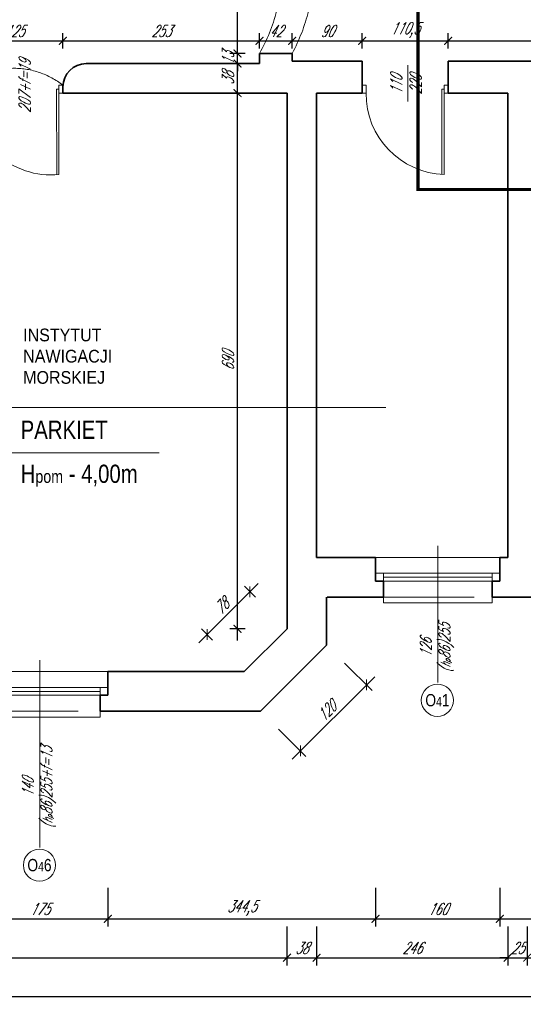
# Model space of a CAD drawing. Header units: millimetres. Extents: x 402 to 79005, y -7782 to 89952.
# Tile 56 of 256: x 25278 to 25926, y 13392 to 14660. Entities that reach past the tile are written whole.
import ezdxf

# ---------------------------------------------------------------- set-up
doc = ezdxf.new("R2010")
doc.units = ezdxf.units.MM
doc.header["$LTSCALE"] = 10
doc.linetypes.add('DASHED', pattern=[19.05, 12.7, -6.35])
doc.layers.get('0').update_dxf_attribs({"lineweight": 0})
doc.layers.get('Defpoints').update_dxf_attribs({"color": 253})
for name, color, linetype, lineweight in [('01 parter - ściany', 253, 'Continuous', 35), ('03-01_okna', 253, 'Continuous', 15), ('03_drzwi', 253, 'Continuous', 15), ('04-1_widok', 253, 'Continuous', 5), ('04-2_nad', 253, 'DASHED', 5), ('05-01_wymiary', 253, 'Continuous', 5), ('05-03_opis', 253, 'Continuous', 5), ('0_A_GRANICA OPRACOWANIA', 1, 'Continuous', 0)]:
    doc.layers.add(name, color=color, linetype=linetype, lineweight=lineweight)
doc.styles.add('ariel', font='ARIAL.TTF', dxfattribs={"width": 0.8})
doc.styles.add('ariel_wym', font='simplex.shx', dxfattribs={"width": 0.65, "oblique": 25})
doc.dimstyles.new('ariel 50', dxfattribs={"dimtxt": 15, "dimasz": 10, "dimexe": 10, "dimexo": 0, "dimgap": 5, "dimtad": 1, "dimdec": 1, "dimrnd": 0.5, "dimtxsty": 'ariel_wym', "dimblk": 'ARCHTICK', "dimcen": 2.5, "dimdle": 15, "dimazin": 0, "dimtfac": 1, "dimtdec": 1, "dimtix": 1, "dimtmove": 0, "dimatfit": 3, "dimldrblk": 'DOT', "dimfxl": 0, "dimarcsym": 0})
doc.dimstyles.new('ariel 50 wnętrze', dxfattribs={"dimtxt": 15, "dimasz": 10, "dimexe": 10, "dimexo": 0, "dimgap": 5, "dimtad": 1, "dimdec": 1, "dimrnd": 0.5, "dimtxsty": 'ariel_wym', "dimblk": 'ARCHTICK', "dimcen": 2.5, "dimdle": 15, "dimazin": 0, "dimtfac": 1, "dimtdec": 1, "dimtix": 1, "dimtmove": 0, "dimatfit": 3, "dimldrblk": 'DOT', "dimfxl": 0, "dimarcsym": 0})

# ---------------------------------------------------------------- blocks, each defined once
blk = doc.blocks.new('_ArchTick')
at = {"color": 0, "linetype": 'ByBlock', "const_width": 0.15}
blk.add_lwpolyline([(-0.5, -0.5), (0.5, 0.5)], dxfattribs=at)
blk = doc.blocks.new('*D3100')
at = {"layer": '05-01_wymiary', "color": 0, "lineweight": -2}
for p, q in [((25216.7, 13541.9), (25216.7, 13491.9)), ((25391.7, 13541.9), (25391.7, 13491.9)), ((25201.7, 13501.9), (25406.7, 13501.9))]:
    blk.add_line(p, q, dxfattribs=at)
at = {"layer": 'Defpoints', "color": 0, "lineweight": 0}
for p in [(25216.7, 13820.4), (25391.7, 13820.4), (25391.7, 13501.9)]:
    blk.add_point(p, dxfattribs=at)
at = {"layer": '05-01_wymiary', "color": 0, "lineweight": -2, "xscale": 10, "yscale": 10, "zscale": 10, "rotation": 180}
blk.add_blockref('_ArchTick', (25216.7, 13501.9), dxfattribs=at)
at = {"layer": '05-01_wymiary', "color": 0, "lineweight": -2, "xscale": 10, "yscale": 10, "zscale": 10}
blk.add_blockref('_ArchTick', (25391.7, 13501.9), dxfattribs=at)
at = {"layer": '05-01_wymiary', "color": 0, "insert": (25304.2, 13514.4), "char_height": 15, "attachment_point": 5, "style": 'ariel_wym'}
blk.add_mtext('175', dxfattribs=at)
blk = doc.blocks.new('_Dot')
at = {"color": 0, "linetype": 'ByBlock', "lineweight": -2}
blk.add_line((-0.5, 0), (-1, 0), dxfattribs=at)
at = {"color": 0, "linetype": 'ByBlock', "const_width": 0.5}
blk.add_lwpolyline([(-0.25, 0, 1), (0.25, 0, 1)], format="xyb", close=True, dxfattribs=at)
blk = doc.blocks.new('*D3101')
at = {"layer": '05-01_wymiary', "color": 0, "lineweight": -2}
for p, q in [((25391.7, 13541.9), (25391.7, 13491.9)), ((25736.2, 13541.9), (25736.2, 13491.9)), ((25376.7, 13501.9), (25751.2, 13501.9))]:
    blk.add_line(p, q, dxfattribs=at)
at = {"layer": 'Defpoints', "color": 0, "lineweight": 0}
for p in [(25736.2, 13967.4), (25391.7, 13820.4), (25736.2, 13501.9)]:
    blk.add_point(p, dxfattribs=at)
at = {"layer": '05-01_wymiary', "color": 0, "lineweight": -2, "xscale": 10, "yscale": 10, "zscale": 10, "rotation": 180}
blk.add_blockref('_ArchTick', (25391.7, 13501.9), dxfattribs=at)
at = {"layer": '05-01_wymiary', "color": 0, "lineweight": -2, "xscale": 10, "yscale": 10, "zscale": 10}
blk.add_blockref('_ArchTick', (25736.2, 13501.9), dxfattribs=at)
at = {"layer": '05-01_wymiary', "color": 0, "insert": (25564, 13515.8), "char_height": 15, "attachment_point": 5, "style": 'ariel_wym'}
blk.add_mtext('344,5', dxfattribs=at)
blk = doc.blocks.new('*D3102')
at = {"layer": '05-01_wymiary', "color": 0, "lineweight": -2}
for p, q in [((25736.2, 13541.9), (25736.2, 13491.9)), ((25896.2, 13541.9), (25896.2, 13491.9)), ((25721.2, 13501.9), (25911.2, 13501.9))]:
    blk.add_line(p, q, dxfattribs=at)
at = {"layer": 'Defpoints', "color": 0, "lineweight": 0}
for p in [(25736.2, 13967.4), (25896.2, 13967.4), (25896.2, 13501.9)]:
    blk.add_point(p, dxfattribs=at)
at = {"layer": '05-01_wymiary', "color": 0, "lineweight": -2, "xscale": 10, "yscale": 10, "zscale": 10, "rotation": 180}
blk.add_blockref('_ArchTick', (25736.2, 13501.9), dxfattribs=at)
at = {"layer": '05-01_wymiary', "color": 0, "lineweight": -2, "xscale": 10, "yscale": 10, "zscale": 10}
blk.add_blockref('_ArchTick', (25896.2, 13501.9), dxfattribs=at)
at = {"layer": '05-01_wymiary', "color": 0, "insert": (25816.2, 13514.4), "char_height": 15, "attachment_point": 5, "style": 'ariel_wym'}
blk.add_mtext('160', dxfattribs=at)
blk = doc.blocks.new('*D3103')
at = {"layer": '05-01_wymiary', "color": 0, "lineweight": -2}
for p, q in [((25896.2, 13541.9), (25896.2, 13491.9)), ((26071.2, 13541.9), (26071.2, 13491.9)), ((25881.2, 13501.9), (26086.2, 13501.9))]:
    blk.add_line(p, q, dxfattribs=at)
at = {"layer": 'Defpoints', "color": 0, "lineweight": 0}
for p in [(25896.2, 13967.4), (26071.2, 13967.4), (26071.2, 13501.9)]:
    blk.add_point(p, dxfattribs=at)
at = {"layer": '05-01_wymiary', "color": 0, "lineweight": -2, "xscale": 10, "yscale": 10, "zscale": 10, "rotation": 180}
blk.add_blockref('_ArchTick', (25896.2, 13501.9), dxfattribs=at)
at = {"layer": '05-01_wymiary', "color": 0, "lineweight": -2, "xscale": 10, "yscale": 10, "zscale": 10}
blk.add_blockref('_ArchTick', (26071.2, 13501.9), dxfattribs=at)
at = {"layer": '05-01_wymiary', "color": 0, "insert": (25983.7, 13514.4), "char_height": 15, "attachment_point": 5, "style": 'ariel_wym'}
blk.add_mtext('175', dxfattribs=at)
blk = doc.blocks.new('*D3125')
at = {"layer": '05-01_wymiary', "color": 0, "lineweight": -2}
for p, q in [((24196.2, 13491.9), (24196.2, 13441.9)), ((25622.2, 13491.9), (25622.2, 13441.9)), ((24181.2, 13451.9), (25637.2, 13451.9))]:
    blk.add_line(p, q, dxfattribs=at)
at = {"layer": 'Defpoints', "color": 0, "lineweight": 0}
for p in [(24196.2, 13875.5), (25622.2, 13875.5), (25622.2, 13451.9)]:
    blk.add_point(p, dxfattribs=at)
at = {"layer": '05-01_wymiary', "color": 0, "lineweight": -2, "xscale": 10, "yscale": 10, "zscale": 10, "rotation": 180}
blk.add_blockref('_ArchTick', (24196.2, 13451.9), dxfattribs=at)
at = {"layer": '05-01_wymiary', "color": 0, "lineweight": -2, "xscale": 10, "yscale": 10, "zscale": 10}
blk.add_blockref('_ArchTick', (25622.2, 13451.9), dxfattribs=at)
at = {"layer": '05-01_wymiary', "color": 0, "insert": (24909.2, 13464.4), "char_height": 15, "attachment_point": 5, "style": 'ariel_wym'}
blk.add_mtext('1426', dxfattribs=at)
blk = doc.blocks.new('*D3126')
at = {"layer": '05-01_wymiary', "color": 0, "lineweight": -2}
for p, q in [((25622.2, 13491.9), (25622.2, 13441.9)), ((25660.2, 13491.9), (25660.2, 13441.9)), ((25607.2, 13451.9), (25675.2, 13451.9))]:
    blk.add_line(p, q, dxfattribs=at)
at = {"layer": 'Defpoints', "color": 0, "lineweight": 0}
for p in [(25660.2, 13967.4), (25622.2, 13875.5), (25660.2, 13451.9)]:
    blk.add_point(p, dxfattribs=at)
at = {"layer": '05-01_wymiary', "color": 0, "lineweight": -2, "xscale": 10, "yscale": 10, "zscale": 10, "rotation": 180}
blk.add_blockref('_ArchTick', (25622.2, 13451.9), dxfattribs=at)
at = {"layer": '05-01_wymiary', "color": 0, "lineweight": -2, "xscale": 10, "yscale": 10, "zscale": 10}
blk.add_blockref('_ArchTick', (25660.2, 13451.9), dxfattribs=at)
at = {"layer": '05-01_wymiary', "color": 0, "insert": (25641.2, 13464.4), "char_height": 15, "attachment_point": 5, "style": 'ariel_wym'}
blk.add_mtext('38', dxfattribs=at)
blk = doc.blocks.new('*D3127')
at = {"layer": '05-01_wymiary', "color": 0, "lineweight": -2}
for p, q in [((25660.2, 13491.9), (25660.2, 13441.9)), ((25906.2, 13491.9), (25906.2, 13441.9)), ((25645.2, 13451.9), (25921.2, 13451.9))]:
    blk.add_line(p, q, dxfattribs=at)
at = {"layer": 'Defpoints', "color": 0, "lineweight": 0}
for p in [(25660.2, 13967.4), (25906.2, 13967.4), (25906.2, 13451.9)]:
    blk.add_point(p, dxfattribs=at)
at = {"layer": '05-01_wymiary', "color": 0, "lineweight": -2, "xscale": 10, "yscale": 10, "zscale": 10, "rotation": 180}
blk.add_blockref('_ArchTick', (25660.2, 13451.9), dxfattribs=at)
at = {"layer": '05-01_wymiary', "color": 0, "lineweight": -2, "xscale": 10, "yscale": 10, "zscale": 10}
blk.add_blockref('_ArchTick', (25906.2, 13451.9), dxfattribs=at)
at = {"layer": '05-01_wymiary', "color": 0, "insert": (25783.2, 13464.4), "char_height": 15, "attachment_point": 5, "style": 'ariel_wym'}
blk.add_mtext('246', dxfattribs=at)
blk = doc.blocks.new('*D3128')
at = {"layer": '05-01_wymiary', "color": 0, "lineweight": -2}
for p, q in [((25906.2, 13491.9), (25906.2, 13441.9)), ((25931.2, 13491.9), (25931.2, 13441.9)), ((25906.2, 13451.9), (25896.2, 13451.9)), ((25906.2, 13451.9), (25931.2, 13451.9)), ((25931.2, 13451.9), (25941.2, 13451.9))]:
    blk.add_line(p, q, dxfattribs=at)
at = {"layer": 'Defpoints', "color": 0, "lineweight": 0}
for p in [(25906.2, 13967.4), (25931.2, 13967.4), (25931.2, 13451.9)]:
    blk.add_point(p, dxfattribs=at)
at = {"layer": '05-01_wymiary', "color": 0, "lineweight": -2, "xscale": 10, "yscale": 10, "zscale": 10}
blk.add_blockref('_ArchTick', (25906.2, 13451.9), dxfattribs=at)
at = {"layer": '05-01_wymiary', "color": 0, "lineweight": -2, "xscale": 10, "yscale": 10, "zscale": 10, "rotation": 180}
blk.add_blockref('_ArchTick', (25931.2, 13451.9), dxfattribs=at)
at = {"layer": '05-01_wymiary', "color": 0, "insert": (25918.7, 13464.4), "char_height": 15, "attachment_point": 5, "style": 'ariel_wym'}
blk.add_mtext('25', dxfattribs=at)
blk = doc.blocks.new('*D3129')
at = {"layer": '05-01_wymiary', "color": 0, "lineweight": -2}
for p, q in [((25931.2, 13491.9), (25931.2, 13441.9)), ((26307.2, 13491.9), (26307.2, 13441.9)), ((25916.2, 13451.9), (26322.2, 13451.9))]:
    blk.add_line(p, q, dxfattribs=at)
at = {"layer": 'Defpoints', "color": 0, "lineweight": 0}
for p in [(25931.2, 13967.4), (26307.2, 13967.4), (26307.2, 13451.9)]:
    blk.add_point(p, dxfattribs=at)
at = {"layer": '05-01_wymiary', "color": 0, "lineweight": -2, "xscale": 10, "yscale": 10, "zscale": 10, "rotation": 180}
blk.add_blockref('_ArchTick', (25931.2, 13451.9), dxfattribs=at)
at = {"layer": '05-01_wymiary', "color": 0, "lineweight": -2, "xscale": 10, "yscale": 10, "zscale": 10}
blk.add_blockref('_ArchTick', (26307.2, 13451.9), dxfattribs=at)
at = {"layer": '05-01_wymiary', "color": 0, "insert": (26119.2, 13464.4), "char_height": 15, "attachment_point": 5, "style": 'ariel_wym'}
blk.add_mtext('376', dxfattribs=at)
blk = doc.blocks.new('*D3139')
at = {"layer": '05-01_wymiary', "color": 0, "lineweight": -2}
for p, q in [((22059.7, 13441.9), (22059.7, 13391.9)), ((27712.5, 13441.9), (27712.5, 13391.9)), ((22044.7, 13401.9), (27727.5, 13401.9))]:
    blk.add_line(p, q, dxfattribs=at)
at = {"layer": 'Defpoints', "color": 0, "lineweight": 0}
for p in [(22059.7, 13988.5), (27712.5, 13916.4), (27712.5, 13401.9)]:
    blk.add_point(p, dxfattribs=at)
at = {"layer": '05-01_wymiary', "color": 0, "lineweight": -2, "xscale": 10, "yscale": 10, "zscale": 10, "rotation": 180}
blk.add_blockref('_ArchTick', (22059.7, 13401.9), dxfattribs=at)
at = {"layer": '05-01_wymiary', "color": 0, "lineweight": -2, "xscale": 10, "yscale": 10, "zscale": 10}
blk.add_blockref('_ArchTick', (27712.5, 13401.9), dxfattribs=at)
at = {"layer": '05-01_wymiary', "color": 0, "insert": (24886.1, 13414.4), "char_height": 15, "attachment_point": 5, "style": 'ariel_wym'}
blk.add_mtext('5653', dxfattribs=at)
blk = doc.blocks.new('*D2660')
at = {"layer": '05-01_wymiary', "color": 0, "lineweight": -2}
for p, q in [((25208.9, 14622.7), (25208.9, 14642.7)), ((25333.9, 14622.7), (25333.9, 14642.7)), ((25193.9, 14632.7), (25348.9, 14632.7))]:
    blk.add_line(p, q, dxfattribs=at)
at = {"layer": 'Defpoints', "color": 0, "lineweight": 0}
for p in [(25333.9, 14632.7), (25208.9, 14573.4), (25333.9, 14573.4)]:
    blk.add_point(p, dxfattribs=at)
at = {"layer": '05-01_wymiary', "color": 0, "lineweight": -2, "xscale": 10, "yscale": 10, "zscale": 10, "rotation": 180}
blk.add_blockref('_ArchTick', (25208.9, 14632.7), dxfattribs=at)
at = {"layer": '05-01_wymiary', "color": 0, "lineweight": -2, "xscale": 10, "yscale": 10, "zscale": 10}
blk.add_blockref('_ArchTick', (25333.9, 14632.7), dxfattribs=at)
at = {"layer": '05-01_wymiary', "color": 0, "insert": (25271.4, 14645.2), "char_height": 15, "attachment_point": 5, "style": 'ariel_wym'}
blk.add_mtext('125', dxfattribs=at)
blk = doc.blocks.new('*D2661')
at = {"layer": '05-01_wymiary', "color": 0, "lineweight": -2}
for p, q in [((25333.9, 14622.7), (25333.9, 14642.7)), ((25586.8, 14622.7), (25586.8, 14642.7)), ((25318.9, 14632.7), (25601.8, 14632.7))]:
    blk.add_line(p, q, dxfattribs=at)
at = {"layer": 'Defpoints', "color": 0, "lineweight": 0}
for p in [(25586.8, 14632.7), (25586.8, 14616.4), (25333.9, 14573.4)]:
    blk.add_point(p, dxfattribs=at)
at = {"layer": '05-01_wymiary', "color": 0, "lineweight": -2, "xscale": 10, "yscale": 10, "zscale": 10, "rotation": 180}
blk.add_blockref('_ArchTick', (25333.9, 14632.7), dxfattribs=at)
at = {"layer": '05-01_wymiary', "color": 0, "lineweight": -2, "xscale": 10, "yscale": 10, "zscale": 10}
blk.add_blockref('_ArchTick', (25586.8, 14632.7), dxfattribs=at)
at = {"layer": '05-01_wymiary', "color": 0, "insert": (25460.3, 14645.2), "char_height": 15, "attachment_point": 5, "style": 'ariel_wym'}
blk.add_mtext('253', dxfattribs=at)
blk = doc.blocks.new('*D2662')
at = {"layer": '05-01_wymiary', "color": 0, "lineweight": -2}
for p, q in [((25586.8, 14622.7), (25586.8, 14642.7)), ((25628.8, 14622.7), (25628.8, 14642.7)), ((25571.8, 14632.7), (25643.8, 14632.7))]:
    blk.add_line(p, q, dxfattribs=at)
at = {"layer": 'Defpoints', "color": 0, "lineweight": 0}
for p in [(25628.8, 14632.7), (25586.8, 14616.4), (25628.8, 14616.4)]:
    blk.add_point(p, dxfattribs=at)
at = {"layer": '05-01_wymiary', "color": 0, "lineweight": -2, "xscale": 10, "yscale": 10, "zscale": 10, "rotation": 180}
blk.add_blockref('_ArchTick', (25586.8, 14632.7), dxfattribs=at)
at = {"layer": '05-01_wymiary', "color": 0, "lineweight": -2, "xscale": 10, "yscale": 10, "zscale": 10}
blk.add_blockref('_ArchTick', (25628.8, 14632.7), dxfattribs=at)
at = {"layer": '05-01_wymiary', "color": 0, "insert": (25607.8, 14645.2), "char_height": 15, "attachment_point": 5, "style": 'ariel_wym'}
blk.add_mtext('42', dxfattribs=at)
blk = doc.blocks.new('*D2663')
at = {"layer": '05-01_wymiary', "color": 0, "lineweight": -2}
for p, q in [((25628.8, 14622.7), (25628.8, 14642.7)), ((25718.9, 14622.7), (25718.9, 14642.7)), ((25613.8, 14632.7), (25733.9, 14632.7))]:
    blk.add_line(p, q, dxfattribs=at)
at = {"layer": 'Defpoints', "color": 0, "lineweight": 0}
for p in [(25718.9, 14632.7), (25628.8, 14616.4), (25718.9, 14606.4)]:
    blk.add_point(p, dxfattribs=at)
at = {"layer": '05-01_wymiary', "color": 0, "lineweight": -2, "xscale": 10, "yscale": 10, "zscale": 10, "rotation": 180}
blk.add_blockref('_ArchTick', (25628.8, 14632.7), dxfattribs=at)
at = {"layer": '05-01_wymiary', "color": 0, "lineweight": -2, "xscale": 10, "yscale": 10, "zscale": 10}
blk.add_blockref('_ArchTick', (25718.9, 14632.7), dxfattribs=at)
at = {"layer": '05-01_wymiary', "color": 0, "insert": (25673.8, 14645.2), "char_height": 15, "attachment_point": 5, "style": 'ariel_wym'}
blk.add_mtext('90', dxfattribs=at)
blk = doc.blocks.new('*D2664')
at = {"layer": '05-01_wymiary', "color": 0, "lineweight": -2}
for p, q in [((25718.9, 14622.7), (25718.9, 14642.7)), ((25829.5, 14622.7), (25829.5, 14642.7)), ((25703.9, 14632.7), (25844.5, 14632.7))]:
    blk.add_line(p, q, dxfattribs=at)
at = {"layer": 'Defpoints', "color": 0, "lineweight": 0}
for p in [(25829.5, 14632.7), (25718.9, 14606.4), (25829.5, 14606.4)]:
    blk.add_point(p, dxfattribs=at)
at = {"layer": '05-01_wymiary', "color": 0, "lineweight": -2, "xscale": 10, "yscale": 10, "zscale": 10, "rotation": 180}
blk.add_blockref('_ArchTick', (25718.9, 14632.7), dxfattribs=at)
at = {"layer": '05-01_wymiary', "color": 0, "lineweight": -2, "xscale": 10, "yscale": 10, "zscale": 10}
blk.add_blockref('_ArchTick', (25829.5, 14632.7), dxfattribs=at)
at = {"layer": '05-01_wymiary', "color": 0, "insert": (25774.2, 14646.6), "char_height": 15, "attachment_point": 5, "style": 'ariel_wym'}
blk.add_mtext('110,5', dxfattribs=at)
blk = doc.blocks.new('*D2665')
at = {"layer": '05-01_wymiary', "color": 0, "lineweight": -2}
for p, q in [((25829.5, 14622.7), (25829.5, 14642.7)), ((26103.1, 14622.7), (26103.1, 14642.7)), ((25814.5, 14632.7), (26118.1, 14632.7))]:
    blk.add_line(p, q, dxfattribs=at)
at = {"layer": 'Defpoints', "color": 0, "lineweight": 0}
for p in [(26103.1, 14632.7), (25829.5, 14606.4), (26103.1, 14606.4)]:
    blk.add_point(p, dxfattribs=at)
at = {"layer": '05-01_wymiary', "color": 0, "lineweight": -2, "xscale": 10, "yscale": 10, "zscale": 10, "rotation": 180}
blk.add_blockref('_ArchTick', (25829.5, 14632.7), dxfattribs=at)
at = {"layer": '05-01_wymiary', "color": 0, "lineweight": -2, "xscale": 10, "yscale": 10, "zscale": 10}
blk.add_blockref('_ArchTick', (26103.1, 14632.7), dxfattribs=at)
at = {"layer": '05-01_wymiary', "color": 0, "insert": (25966.3, 14646.6), "char_height": 15, "attachment_point": 5, "style": 'ariel_wym'}
blk.add_mtext('273,5', dxfattribs=at)
blk = doc.blocks.new('*D2674')
at = {"layer": '05-01_wymiary', "color": 0, "lineweight": -2}
for p, q in [((25558.6, 14616.4), (25558.6, 14626.4)), ((25568.6, 14616.4), (25548.6, 14616.4)), ((25558.6, 14603.4), (25558.6, 14616.4)), ((25568.6, 14603.4), (25548.6, 14603.4)), ((25558.6, 14603.4), (25558.6, 14593.4))]:
    blk.add_line(p, q, dxfattribs=at)
at = {"layer": 'Defpoints', "color": 0, "lineweight": 0}
for p in [(25558.6, 14616.4), (25586.8, 14616.4), (25586.8, 14603.4)]:
    blk.add_point(p, dxfattribs=at)
at = {"layer": '05-01_wymiary', "color": 0, "lineweight": -2, "xscale": 10, "yscale": 10, "zscale": 10}
for p, rotation in [((25558.6, 14616.4), 270), ((25558.6, 14603.4), 90)]:
    blk.add_blockref('_ArchTick', p, dxfattribs=dict(at, rotation=rotation))
at = {"layer": '05-01_wymiary', "color": 0, "insert": (25546.1, 14609.9), "char_height": 15, "attachment_point": 5, "rotation": 90, "style": 'ariel_wym'}
blk.add_mtext('13', dxfattribs=at)
blk = doc.blocks.new('*D2675')
at = {"layer": '05-01_wymiary', "color": 0, "lineweight": -2}
for p, q in [((25558.6, 14601.4), (25558.6, 14851.4)), ((25568.6, 14836.4), (25548.6, 14836.4)), ((25568.6, 14616.4), (25548.6, 14616.4))]:
    blk.add_line(p, q, dxfattribs=at)
at = {"layer": 'Defpoints', "color": 0, "lineweight": 0}
for p in [(25558.6, 14836.4), (25586.7, 14836.4), (25586.8, 14616.4)]:
    blk.add_point(p, dxfattribs=at)
at = {"layer": '05-01_wymiary', "color": 0, "lineweight": -2, "xscale": 10, "yscale": 10, "zscale": 10}
for p, rotation in [((25558.6, 14836.4), 90), ((25558.6, 14616.4), 270)]:
    blk.add_blockref('_ArchTick', p, dxfattribs=dict(at, rotation=rotation))
at = {"layer": '05-01_wymiary', "color": 0, "insert": (25546.1, 14726.4), "char_height": 15, "attachment_point": 5, "rotation": 90, "style": 'ariel_wym'}
blk.add_mtext('220', dxfattribs=at)
blk = doc.blocks.new('*D2729')
at = {"layer": '05-01_wymiary', "color": 0, "lineweight": -2}
for p, q in [((25558.6, 13860.5), (25558.6, 14580.4)), ((25568.6, 14565.4), (25548.6, 14565.4)), ((25568.6, 13875.5), (25548.6, 13875.5))]:
    blk.add_line(p, q, dxfattribs=at)
at = {"layer": 'Defpoints', "color": 0, "lineweight": 0}
for p in [(25558.6, 14565.4), (25622.2, 14565.4), (25622.2, 13875.5)]:
    blk.add_point(p, dxfattribs=at)
at = {"layer": '05-01_wymiary', "color": 0, "lineweight": -2, "xscale": 10, "yscale": 10, "zscale": 10}
for p, rotation in [((25558.6, 14565.4), 90), ((25558.6, 13875.5), 270)]:
    blk.add_blockref('_ArchTick', p, dxfattribs=dict(at, rotation=rotation))
at = {"layer": '05-01_wymiary', "color": 0, "insert": (25546.1, 14220.5), "char_height": 15, "attachment_point": 5, "rotation": 90, "style": 'ariel_wym'}
blk.add_mtext('690', dxfattribs=at)
blk = doc.blocks.new('*D2730')
at = {"layer": '05-01_wymiary', "color": 0, "lineweight": -2}
for p, q in [((25558.6, 14550.4), (25558.6, 14618.4)), ((25568.6, 14603.4), (25548.6, 14603.4)), ((25568.6, 14565.4), (25548.6, 14565.4))]:
    blk.add_line(p, q, dxfattribs=at)
at = {"layer": 'Defpoints', "color": 0, "lineweight": 0}
for p in [(25558.6, 14603.4), (25586.8, 14603.4), (25586.8, 14565.4)]:
    blk.add_point(p, dxfattribs=at)
at = {"layer": '05-01_wymiary', "color": 0, "lineweight": -2, "xscale": 10, "yscale": 10, "zscale": 10}
for p, rotation in [((25558.6, 14603.4), 90), ((25558.6, 14565.4), 270)]:
    blk.add_blockref('_ArchTick', p, dxfattribs=dict(at, rotation=rotation))
at = {"layer": '05-01_wymiary', "color": 0, "insert": (25546.1, 14584.4), "char_height": 15, "attachment_point": 5, "rotation": 90, "style": 'ariel_wym'}
blk.add_mtext('38', dxfattribs=at)
blk = doc.blocks.new('*D2731')
at = {"layer": '05-01_wymiary', "color": 0, "lineweight": -2}
for p, q in [((25508.8, 13857.5), (25585.1, 13933.8)), ((25581.6, 13916.1), (25567.5, 13930.3)), ((25526.5, 13861), (25512.3, 13875.2))]:
    blk.add_line(p, q, dxfattribs=at)
at = {"layer": 'Defpoints', "color": 0, "lineweight": 0}
for p in [(25574.5, 13923.2), (25622.2, 13875.5), (25567.1, 13820.4)]:
    blk.add_point(p, dxfattribs=at)
at = {"layer": '05-01_wymiary', "color": 0, "lineweight": -2, "xscale": 10, "yscale": 10, "zscale": 10}
for p, rotation in [((25574.5, 13923.2), 44.99999999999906), ((25519.4, 13868.1), 224.9999999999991)]:
    blk.add_blockref('_ArchTick', p, dxfattribs=dict(at, rotation=rotation))
at = {"layer": '05-01_wymiary', "color": 0, "insert": (25538.1, 13904.5), "char_height": 15, "attachment_point": 5, "rotation": 45, "style": 'ariel_wym'}
blk.add_mtext('78', dxfattribs=at)
blk = doc.blocks.new('*D3059')
at = {"layer": '05-01_wymiary', "color": 0, "lineweight": -2}
for p, q in [((25696.3, 13831.3), (25731.6, 13796)), ((25735.2, 13813.7), (25629, 13707.5)), ((25611.3, 13746.3), (25646.6, 13711))]:
    blk.add_line(p, q, dxfattribs=at)
at = {"layer": 'Defpoints', "color": 0, "lineweight": 0}
for p in [(25673.2, 13854.4), (25588.2, 13769.4), (25639.6, 13718.1)]:
    blk.add_point(p, dxfattribs=at)
at = {"layer": '05-01_wymiary', "color": 0, "lineweight": -2, "xscale": 10, "yscale": 10, "zscale": 10}
for p, rotation in [((25724.6, 13803.1), 45), ((25639.6, 13718.1), 225)]:
    blk.add_blockref('_ArchTick', p, dxfattribs=dict(at, rotation=rotation))
at = {"layer": '05-01_wymiary', "color": 0, "insert": (25673.2, 13769.4), "char_height": 15, "attachment_point": 5, "rotation": 45, "style": 'ariel_wym'}
blk.add_mtext('120', dxfattribs=at)

msp = doc.modelspace()

# ---------------------------------------------------------------- linework, layer by layer
at = {"layer": '01 parter - ściany'}
for p, q in [((25586.76, 14603.4), (25586.76, 14616.4)), ((25586.76, 14616.4), (25628.76, 14616.4)), ((25628.76, 14616.4), (25628.76, 14606.4)), ((25586.76, 14603.4), (25363.86, 14603.4)), ((25718.93, 14606.4), (25628.76, 14606.4)), ((25718.93, 14606.4), (25718.93, 14565.4)), ((26103.13, 14606.4), (25829.53, 14606.4)), ((25829.53, 14606.4), (25829.53, 14565.4)), ((25333.86, 14573.4), (25333.86, 14565.4)), ((25622.23, 14565.4), (25333.86, 14565.4)), ((25622.23, 13875.53), (25622.23, 14565.4)), ((25718.93, 14565.4), (25660.23, 14565.4)), ((25660.23, 13967.4), (25660.23, 14565.4)), ((25906.23, 14565.4), (25829.53, 14565.4)), ((25906.23, 13967.4), (25906.23, 14565.4)), ((25736.23, 13967.4), (25660.23, 13967.4)), ((25736.23, 13967.4), (25736.23, 13936.9)), ((25906.23, 13967.4), (25896.23, 13967.4)), ((25896.23, 13967.4), (25896.23, 13936.9)), ((25736.23, 13936.9), (25746.23, 13936.9)), ((25746.23, 13936.9), (25746.23, 13916.4)), ((25896.23, 13936.9), (25886.23, 13936.9)), ((25886.23, 13936.9), (25886.23, 13916.4)), ((25673.23, 13854.4), (25673.23, 13916.4)), ((25736.23, 13916.4), (25673.85, 13916.4)), ((25746.23, 13916.4), (25736.23, 13916.4)), ((25886.23, 13916.4), (25896.23, 13916.4)), ((25896.23, 13916.4), (26071.23, 13916.4)), ((25567.1, 13820.4), (25622.23, 13875.53)), ((25588.23, 13769.4), (25673.23, 13854.4)), ((25567.1, 13820.4), (25391.73, 13820.4)), ((25391.73, 13789.9), (25391.73, 13820.4)), ((25381.73, 13769.4), (25381.73, 13789.9)), ((25381.73, 13789.9), (25391.73, 13789.9)), ((25588.23, 13769.4), (25381.73, 13769.4))]:
    msp.add_line(p, q, dxfattribs=at)
msp.add_arc((25363.86, 14573.4), 30, 90, 180, dxfattribs=at)
at = {"layer": '03-01_okna', "linetype": 'Continuous', "lineweight": 0}
for p, q in [((25736.23, 13946.9), (25896.23, 13946.9)), ((25736.23, 13936.9), (25896.23, 13936.9)), ((25746.23, 13946.9), (25746.23, 13936.9)), ((25746.23, 13941.9), (25886.23, 13941.9)), ((25886.23, 13946.9), (25886.23, 13936.9)), ((25391.73, 13799.9), (25216.73, 13799.9)), ((25381.73, 13789.9), (25381.73, 13799.9)), ((25381.73, 13794.9), (25226.73, 13794.9)), ((25381.73, 13789.9), (25226.73, 13789.9)), ((25391.73, 13789.9), (25381.73, 13789.9))]:
    msp.add_line(p, q, dxfattribs=at)
at = {"layer": '03-01_okna', "linetype": 'DASHED'}
for p, q in [((25736.23, 13916.4), (25896.23, 13916.4)), ((25226.73, 13769.4), (25381.73, 13769.4))]:
    msp.add_line(p, q, dxfattribs=at)
at = {"layer": '03-01_okna', "linetype": 'Continuous', "lineweight": 0}
for points in [[(25886.23, 13916.4), (25886.23, 13908.77), (25746.23, 13908.77), (25746.23, 13916.4)], [(25381.73, 13769.4), (25381.73, 13761.77), (25226.73, 13761.77), (25226.73, 13769.4)]]:
    msp.add_lwpolyline(points, dxfattribs=at)
at = {"layer": '03_drzwi'}
for p, q in [((25777.47, 14554.68), (25777.47, 14601.33)), ((25325.86, 14570.4), (25325.9, 14460.73)), ((25325.86, 14570.4), (25328.86, 14570.4)), ((25333.86, 14575.4), (25328.86, 14575.4)), ((25328.86, 14575.4), (25328.86, 14565.4)), ((25328.86, 14570.4), (25328.86, 14460.4)), ((25723.93, 14575.4), (25718.93, 14575.4)), ((25723.93, 14565.4), (25723.93, 14575.4)), ((25821.43, 14570.4), (25821.47, 14460.73)), ((25821.43, 14570.4), (25824.43, 14570.4)), ((25829.43, 14575.4), (25824.43, 14575.4)), ((25824.43, 14575.4), (25824.43, 14565.4)), ((25824.43, 14570.4), (25824.43, 14460.4)), ((25328.86, 14565.4), (25333.86, 14565.4)), ((25718.93, 14565.4), (25723.93, 14565.4)), ((25824.43, 14565.4), (25829.43, 14565.4))]:
    msp.add_line(p, q, dxfattribs=at)
for centre, radius, start, end in [((25318.95, 14565.03), 105.09, 179.79482, 275.41031), ((25828.31, 14564.72), 104.38, 179.62271, 267.86838)]:
    msp.add_arc(centre, radius, start, end, dxfattribs=at)
at = {"layer": '04-1_widok'}
for p, q in [((25896.23, 13967.4), (25736.23, 13967.4)), ((25216.73, 13820.4), (25391.73, 13820.4))]:
    msp.add_line(p, q, dxfattribs=at)
at = {"layer": '04-2_nad', "ltscale": 2}
for centre, radius, start, end in [((25389.28, 14728.2), 226.93, 330.48598, 29.51402), ((25421.41, 14728.2), 235.56, 331.668, 28.33201), ((25271.36, 14497.07), 100.21, 51.4148, 128.5852)]:
    msp.add_arc(centre, radius, start, end, dxfattribs=at)
at = {"layer": '05-03_opis'}
for p, q in [((25163.37, 14160.44), (25749.3, 14160.44)), ((25163.37, 14102.08), (25457.87, 14102.08))]:
    msp.add_line(p, q, dxfattribs=at)
at = {"layer": '05-03_opis', "lineweight": 0}
for p, q in [((25816.23, 13982.1), (25816.23, 13806.09)), ((25304.23, 13835.1), (25304.23, 13593.72))]:
    msp.add_line(p, q, dxfattribs=at)
for centre in [(25815.73, 13783.4), (25303.73, 13571.03)]:
    msp.add_circle(centre, 20.69, dxfattribs=at)
at = {"layer": '0_A_GRANICA OPRACOWANIA', "color": 1, "linetype": 'DASHED', "const_width": 4}
msp.add_lwpolyline([(25790.69, 15835.23), (26803.78, 15835.23), (26803.78, 14441.31), (25790.69, 14441.31)], close=True, dxfattribs=at)

# ---------------------------------------------------------------- texts
at = {"layer": '03_drzwi', "char_height": 15, "width": 160.5905, "attachment_point": 7, "rotation": 90, "style": 'ariel_wym'}
for s, insert in [('125\\P207+f=19', (25292.31, 14539.9)), ('110\\P220', (25795.34, 14563.62))]:
    msp.add_mtext(s, dxfattribs=dict(at, insert=insert))
at = {"layer": '05-03_opis', "attachment_point": 4, "style": 'ariel'}
for s, insert, char_height, width in [('\\W0.9;{\\fArial|b0|i0|c238|p34;INSTYTUT \\PNAWIGACJI \\PMORSKIEJ}', (25282.78, 14226.42), 16.3964, 249.6463), (' PARKIET', (25272.28, 14131.81), 23.423, 322.789), ('{\\fArial|b0|i0|c238|p34; H\\H0.7x;pom\\H1.429x; - 4,00m}', (25272.28, 14072.63), 23.4234, 322.789)]:
    msp.add_mtext(s, dxfattribs=dict(at, insert=insert, char_height=char_height, width=width))
at = {"layer": '05-03_opis', "lineweight": 0, "char_height": 14.4, "attachment_point": 5, "rotation": 90, "style": 'ariel_wym'}
for s, insert, width in [('126\\P({\\H0.8333x;h\\H0.6x;p}86)255', (25815.15, 13850.97), 62.6613), ('140\\P({\\H0.8333x;h\\H0.6x;p}86)255+f=13', (25303.15, 13671.28), 128.0301)]:
    msp.add_mtext(s, dxfattribs=dict(at, insert=insert, width=width))
at = {"layer": '05-03_opis', "lineweight": 0, "char_height": 15.84, "width": 75.1935, "attachment_point": 5, "style": 'ariel'}
for s, insert in [('O{\\H0.7576x;4}1', (25815.73, 13783.4)), ('O{\\H0.7576x;4}6', (25303.73, 13571.03))]:
    msp.add_mtext(s, dxfattribs=dict(at, insert=insert))

# ---------------------------------------------------------------- dimensions: what is measured, and where the dimension line sits
at = {"layer": '05-01_wymiary'}
for base, p1, p2, picture, middle in [((25558.58, 14836.4), (25586.76, 14616.4), (25586.65, 14836.4), '*D2675', (25546.08, 14726.4)), ((25558.58, 14603.4), (25586.76, 14565.4), (25586.76, 14603.4), '*D2730', (25546.08, 14584.4))]:
    dim = msp.add_linear_dim(base=base, p1=p1, p2=p2, angle=90, dimstyle='ariel 50 wnętrze', override={"dimtmove": 1}, dxfattribs=at)
    dim.commit()
    dim.dimension.update_dxf_attribs({"geometry": picture, "text_midpoint": middle})
for base, p1, p2, picture, middle in [((25333.86, 14632.66), (25208.86, 14573.4), (25333.86, 14573.4), '*D2660', (25271.36, 14645.16)), ((25586.76, 14632.66), (25333.86, 14573.4), (25586.76, 14616.4), '*D2661', (25460.31, 14645.16)), ((25628.76, 14632.66), (25586.76, 14616.4), (25628.76, 14616.4), '*D2662', (25607.76, 14645.16)), ((25718.93, 14632.66), (25628.76, 14616.4), (25718.93, 14606.4), '*D2663', (25673.84, 14645.16)), ((25829.53, 14632.66), (25718.93, 14606.4), (25829.53, 14606.4), '*D2664', (25774.23, 14646.59)), ((26103.13, 14632.66), (25829.53, 14606.4), (26103.13, 14606.4), '*D2665', (25966.33, 14646.59))]:
    dim = msp.add_linear_dim(base=base, p1=p1, p2=p2, dimstyle='ariel 50 wnętrze', override={"dimtmove": 1}, dxfattribs=at)
    dim.commit()
    dim.dimension.update_dxf_attribs({"geometry": picture, "text_midpoint": middle})
for base, p1, p2, picture, middle in [((25558.58, 14616.4), (25586.76, 14603.4), (25586.76, 14616.4), '*D2674', (25546.08, 14609.9)), ((25558.58, 14565.4), (25622.23, 13875.53), (25622.23, 14565.4), '*D2729', (25546.08, 14220.47))]:
    dim = msp.add_linear_dim(base=base, p1=p1, p2=p2, angle=90, dimstyle='ariel 50 wnętrze', dxfattribs=at)
    dim.commit()
    dim.dimension.update_dxf_attribs({"geometry": picture, "text_midpoint": middle})
for base, p1, p2, picture, middle in [((27712.5, 13401.86), (22059.72, 13988.48), (27712.5, 13916.4), '*D3139', (24886.11, 13414.36)), ((25736.23, 13501.86), (25391.73, 13820.4), (25736.23, 13967.4), '*D3101', (25563.98, 13515.78)), ((25660.23, 13451.86), (25622.23, 13875.53), (25660.23, 13967.4), '*D3126', (25641.23, 13464.36)), ((25906.23, 13451.86), (25660.23, 13967.4), (25906.23, 13967.4), '*D3127', (25783.23, 13464.36)), ((25896.23, 13501.86), (25736.23, 13967.4), (25896.23, 13967.4), '*D3102', (25816.23, 13514.36)), ((26071.23, 13501.86), (25896.23, 13967.4), (26071.23, 13967.4), '*D3103', (25983.73, 13514.36)), ((25931.23, 13451.86), (25906.23, 13967.4), (25931.23, 13967.4), '*D3128', (25918.73, 13464.36)), ((26307.23, 13451.86), (25931.23, 13967.4), (26307.23, 13967.4), '*D3129', (26119.23, 13464.36)), ((25622.23, 13451.86), (24196.23, 13875.53), (25622.23, 13875.53), '*D3125', (24909.23, 13464.36)), ((25391.73, 13501.86), (25216.73, 13820.4), (25391.73, 13820.4), '*D3100', (25304.23, 13514.36))]:
    dim = msp.add_linear_dim(base=base, p1=p1, p2=p2, dimstyle='ariel 50', dxfattribs=at)
    dim.commit()
    dim.dimension.update_dxf_attribs({"geometry": picture, "text_midpoint": middle})
for p1, p2, distance, dimstyle, picture, middle in [((25567.1, 13820.4), (25622.23, 13875.53), 67.45, 'ariel 50 wnętrze', '*D2731', (25538.13, 13904.5)), ((25673.23, 13854.4), (25588.23, 13769.4), 72.61, 'ariel 50', '*D3059', (25673.23, 13769.4))]:
    dim = msp.add_aligned_dim(p1=p1, p2=p2, distance=distance, dimstyle=dimstyle, dxfattribs=at)
    dim.commit()
    dim.dimension.update_dxf_attribs({"geometry": picture, "text_midpoint": middle})

doc.saveas('drawing.dxf')
